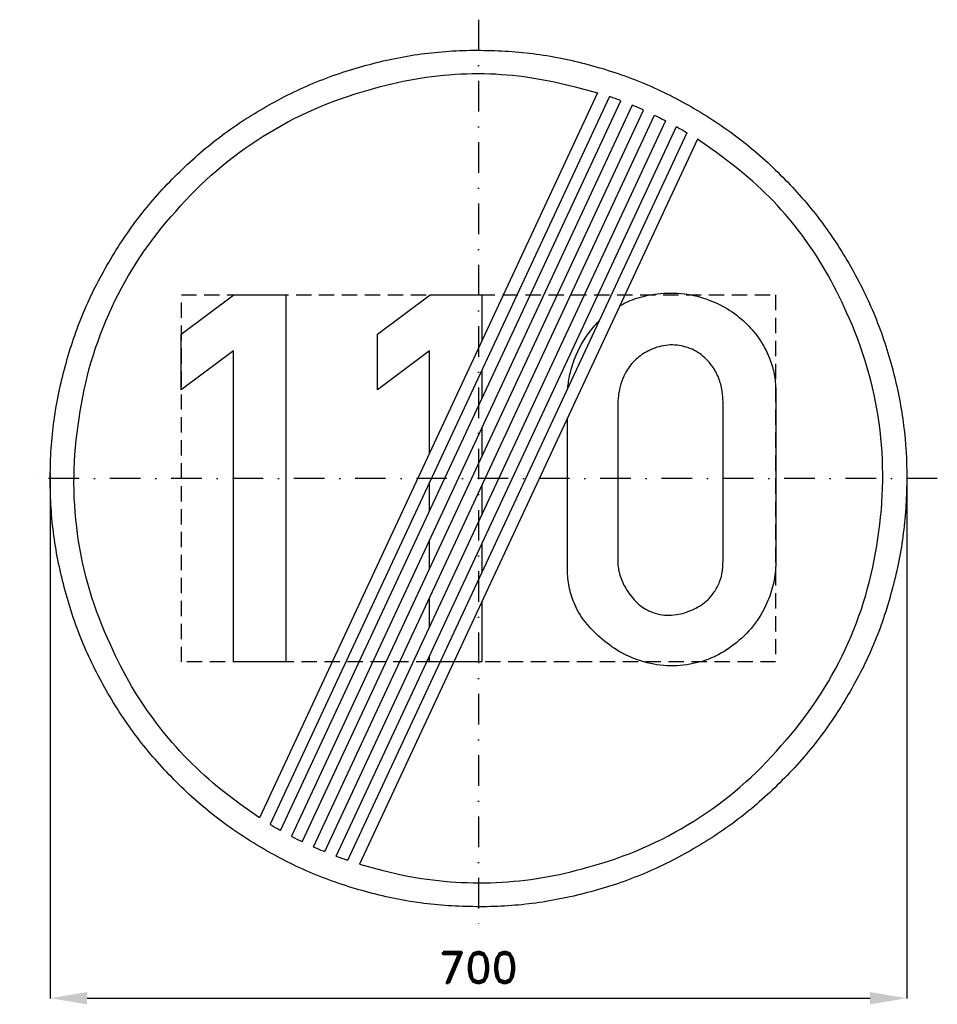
# Model space of a CAD drawing. Header units: millimetres. Extents: x -375 to 375, y -430 to 375.
import ezdxf

# ---------------------------------------------------------------- set-up
doc = ezdxf.new("R2010")
doc.units = ezdxf.units.MM
doc.header["$LTSCALE"] = 5
doc.linetypes.add('ČERCHOVANÁX2', pattern=[2, 1, -0.5, 0, -0.5])
doc.linetypes.add('ČÁRKOVANÁX2', pattern=[1.5, 1, -0.5])
doc.layers.add('Kóty', color=2, linetype='Continuous')
doc.layers.add('Značka', color=7, linetype='Continuous')
doc.styles.get("Standard").update_dxf_attribs({"font": 'romand.shx', "height": 25})
doc.dimstyles.get("Standard").update_dxf_attribs({"dimtxt": 25, "dimasz": 30, "dimexe": 0.18, "dimexo": 0.0625, "dimgap": 12.5, "dimtad": 1, "dimdec": 0, "dimzin": 0, "dimdsep": 46, "dimtxsty": 'Standard', "dimcen": 0.09, "dimadec": 0, "dimazin": 0, "dimtfac": 1, "dimtdec": 0, "dimtofl": 0, "dimtmove": 0, "dimatfit": 3, "dimfxl": 1, "dimtolj": 1, "dimtzin": 0, "dimarcsym": 0})

# ---------------------------------------------------------------- blocks, each defined once
blk = doc.blocks.new('*D2')
at = {"layer": 'Defpoints', "color": 0, "transparency": 16777216}
for p in [(-349.98, 4.55), (349.99, 0), (349.99, -424.82)]:
    blk.add_point(p, dxfattribs=at)
at = {"layer": 'Kóty', "color": 0, "lineweight": -2, "transparency": 16777216}
for p, q in [((-349.98, 4.49), (-349.98, -425)), ((349.99, -0.06), (349.99, -425)), ((-319.98, -424.82), (319.99, -424.82))]:
    blk.add_line(p, q, dxfattribs=at)
at = {"layer": 'Kóty', "color": 0, "transparency": 16777216}
for points in [[(-319.98, -419.82), (-319.98, -429.82), (-349.98, -424.82)], [(319.99, -419.82), (319.99, -429.82), (349.99, -424.82)]]:
    blk.add_solid(points, dxfattribs=at)
at = {"layer": 'Kóty', "color": 0, "transparency": 16777216, "insert": (0, -399.82), "char_height": 25, "attachment_point": 5}
blk.add_mtext('\\A1;700', dxfattribs=at)

msp = doc.modelspace()

# ---------------------------------------------------------------- linework, layer by layer
at = {"layer": 'Značka', "color": 6, "linetype": 'ČERCHOVANÁX2', "lineweight": 25, "ltscale": 5}
for p, q in [((0, 375), (0, -375)), ((375, 0), (-375, 0))]:
    msp.add_line(p, q, dxfattribs=at)
at = {"layer": 'Značka', "color": 5}
for points in [[(349.99, -0.03, -0.001625), (349.98, -2.32), (349.96, -4.61, -0.032168), (346.47, -50.24, -0.035723), (336.85, -95.03, -0.036665), (321.81, -138.29, -0.034753), (300.78, -178.98, -0.034041), (274.95, -216.8, -0.034446), (244.21, -250.74, -0.034566), (209.5, -280.59, -0.034423), (171, -305.4, -0.034389), (129.74, -325.25, -0.034417), (86.14, -339.26, -0.034425), (41.14, -347.75, -0.034402), (-4.59, -350, -0.034408), (-50.26, -346.56, -0.034407), (-95.02, -336.89, -0.034408), (-138.23, -321.75, -0.034412), (-178.97, -300.82, -0.034403), (-216.79, -275.01, -0.034416), (-250.72, -244.26, -0.034424), (-280.57, -209.53, -0.03441), (-305.39, -171.05, -0.034415), (-325.24, -129.78, -0.034418), (-339.24, -86.18, -0.034414), (-347.74, -41.19, -0.034417), (-349.98, 4.55, -0.034416), (-346.54, 50.21, -0.034414), (-336.87, 94.97, -0.034418), (-321.73, 138.19, -0.034421), (-300.8, 178.92, -0.034414), (-274.99, 216.75, -0.034413), (-244.24, 250.68, -0.034403), (-209.52, 280.53, -0.034421), (-171.03, 305.34, -0.034408), (-129.76, 325.19, -0.034417), (-86.17, 339.2, -0.034422), (-41.17, 347.69, -0.034424), (4.57, 349.94, -0.034419), (50.23, 346.5, -0.034406), (94.99, 336.83, -0.034428), (138.21, 321.68, -0.034446), (178.94, 300.76, -0.03443), (216.76, 274.95, -0.034407), (250.69, 244.2, -0.034402), (280.55, 209.47, -0.03449), (305.36, 170.99, -0.034412), (325.19, 129.73, -0.034076), (339.22, 86.12, -0.032791), (347.5, 43.35, -0.034266), (349.99, -0.03)], [(97.36, 315.28), (-178.96, -277.3), (-194.41, -266.39), (-209.52, -254.99, -0.060973), (-262.27, -201.2, -0.061376), (-300.78, -135.82, -0.076299), (-327.67, -45.32, -0.076249), (-326.33, 49.13, -0.076077), (-299.71, 139.78, -0.075846), (-247.43, 218.34, -0.075536), (-175.91, 279.8, -0.074223), (-89.32, 317.65, -0.061358), (-14.37, 330.61, -0.066762), (60.63, 324.35), (79.08, 320.14), (97.36, 315.28)], [(178.93, 277.24), (-97.39, -315.34), (-79.1, -320.16), (-60.66, -324.41, 0.060983), (14.46, -330.24, 0.061375), (89.3, -317.71, 0.076296), (175.9, -280.14, 0.076245), (247.4, -218.4, 0.076077), (299.73, -139.75, 0.075845), (326.31, -49.19, 0.075537), (327.41, 45.09, 0.074217), (300.76, 135.76, 0.061371), (262.5, 201.5, 0.06675), (209.5, 254.93), (194.41, 266.36), (178.93, 277.24)], [(115.44, 141.07, -0.053622), (129.42, 147.33, -0.052023), (146.17, 150.91, -0.062004), (168.02, 150.93, -0.064495), (189.14, 145.53, -0.055434), (205.47, 137.36, -0.055478), (219.61, 125.81, -0.051122), (229.99, 113.33, -0.054905), (237.52, 98.97, -0.045244), (241.35, 86.64, -0.045983), (242.89, 73.88, -0.012298), (242.96, 69.41, -0.004112), (242.89, 64.94), (242.89, -65.81, -0.002293), (242.91, -68.5, -0.006925), (242.89, -71.19, -0.051775), (240.87, -86.74, -0.049698), (235.73, -101.66, -0.066793), (224.56, -120.43, -0.065906), (208.86, -135.66, -0.061101), (191.95, -145.97, -0.064143), (173.05, -151.78, -0.069665), (151.29, -152.94, -0.067452), (130.05, -148.22, -0.05681), (112.91, -140.11, -0.04959), (97.8, -128.5, -0.048053), (86.37, -116.12, -0.065881), (78.11, -101.66, -0.054764), (74.13, -88.5, -0.042362), (72.73, -74.78, -0.009247), (72.68, -70.29, -0.003105), (72.73, -65.81), (72.73, 49.49)], [(73.01, 73.74, -0.033448), (74.7, 84.9, -0.049987), (79.89, 100.75, -0.079542), (93.67, 123.39, -0.024549), (98.65, 128.73)], [(113.92, 63.13), (113.92, -65.81, 0.003203), (113.9, -67.61, 0.009645), (113.92, -69.41, 0.073871), (116.02, -80.51, 0.059518), (121.08, -90.91, 0.070725), (129.58, -101.59, 0.094574), (140.8, -108.81, 0.108403), (155.8, -111.78, 0.087555), (171.23, -108.81, 0.078165), (183.43, -102.47, 0.088168), (192.73, -92.69, 0.061776), (197.1, -84.51, 0.061186), (199.36, -75.56, 0.025171), (199.79, -70.7, 0.008391), (199.89, -65.81), (199.89, 63.13, 0.00549), (199.61, 67.37, 0.01651), (199.14, 71.59, 0.058319), (196.31, 82.15, 0.064727), (190.95, 91.78, 0.088088), (180.77, 102.02, 0.097893), (167.67, 107.91, 0.099833), (153.08, 108.82, 0.088259), (139.02, 104.34, 0.074157), (128.67, 97.31, 0.075676), (120.92, 87.66, 0.052597), (117.06, 79.54, 0.046068), (114.86, 70.84, 0.014327), (114.32, 66.99, 0.004787), (113.92, 63.13)]]:
    msp.add_lwpolyline(points, format="xyb", dxfattribs=at)
for points in [[(106.94, 312.16), (-170.41, -282.63), (-169.98, -282.89), (-169.55, -283.15), (-167.82, -284.18), (-166.09, -285.19), (-164.35, -286.2), (-162.61, -287.19), (-162.17, -287.44), (-161.73, -287.69), (116.39, 308.76), (115.92, 308.93), (115.45, 309.11), (113.57, 309.81), (111.68, 310.49), (109.79, 311.17), (107.89, 311.83), (107.42, 311.99), (106.94, 312.16)], [(125.71, 305.08), (-152.93, -292.46), (-152.48, -292.69), (-152.04, -292.93), (-150.26, -293.84), (-148.48, -294.75), (-146.69, -295.64), (-144.89, -296.53), (-144.44, -296.75), (-143.99, -296.96), (134.9, 301.13), (134.45, 301.33), (133.99, 301.54), (132.16, 302.35), (130.32, 303.14), (128.48, 303.93), (126.64, 304.7), (126.18, 304.89), (125.71, 305.08)], [(152.9, 292.4), (-125.74, -305.14), (-126.2, -304.95), (-126.66, -304.76), (-128.51, -303.99), (-130.35, -303.2), (-132.18, -302.41), (-134.01, -301.6), (-134.47, -301.39), (-134.93, -301.19), (143.97, 296.9), (144.42, 296.69), (144.87, 296.47), (146.66, 295.58), (148.45, 294.69), (150.24, 293.78), (152.01, 292.87), (152.46, 292.63), (152.9, 292.4)], [(170.39, 282.57), (-106.97, -312.22), (-107.44, -312.05), (-107.92, -311.89), (-109.81, -311.23), (-111.71, -310.55), (-113.59, -309.87), (-115.48, -309.17), (-115.95, -308.99), (-116.42, -308.82), (161.71, 287.63), (162.15, 287.38), (162.58, 287.13), (164.33, 286.14), (166.07, 285.13), (167.8, 284.12), (169.52, 283.09), (169.96, 282.83), (170.39, 282.57)], [(-200.3, -150), (-200.3, 104.44), (-242.89, 72.41), (-242.89, 117.97), (-199.86, 150.03), (-157.58, 150.03), (-157.58, -150), (-200.3, -150)], [(-39.98, 20.73), (-39.98, 104.44), (-82.58, 72.41), (-82.58, 117.97), (-39.55, 150.03), (2.73, 150.03), (2.73, 112.34)], [(2.73, 88.68), (2.73, 65.01)], [(2.73, 41.35), (2.73, 17.69)], [(-39.98, -26.6), (-39.98, -2.93)], [(2.73, -5.98), (2.73, -29.63)], [(-39.98, -73.92), (-39.98, -50.26)], [(2.73, -53.3), (2.73, -76.96)], [(-39.98, -121.24), (-39.98, -97.58)], [(2.73, -100.62), (2.73, -150), (-20.29, -150)], [(-39.98, -150), (-39.98, -144.91)], [(-31.32, -150), (-39.98, -150)]]:
    msp.add_lwpolyline(points, dxfattribs=at)
at = {"layer": 'Značka', "color": 6, "linetype": 'ČÁRKOVANÁX2', "ltscale": 2.5}
msp.add_lwpolyline([(-242.88, -150), (-242.88, 150), (242.88, 150), (242.88, -150), (-242.88, -150)], dxfattribs=at)

# ---------------------------------------------------------------- dimensions: what is measured, and where the dimension line sits
at = {"layer": 'Kóty'}
dim = msp.add_linear_dim(base=(349.99, -424.82), p1=(-349.98, 4.55), p2=(349.99, 0), dimstyle='Standard', dxfattribs=at)
dim.commit()
dim.dimension.update_dxf_attribs({"geometry": '*D2', "text_midpoint": (0, -399.82)})

doc.saveas('drawing.dxf')
